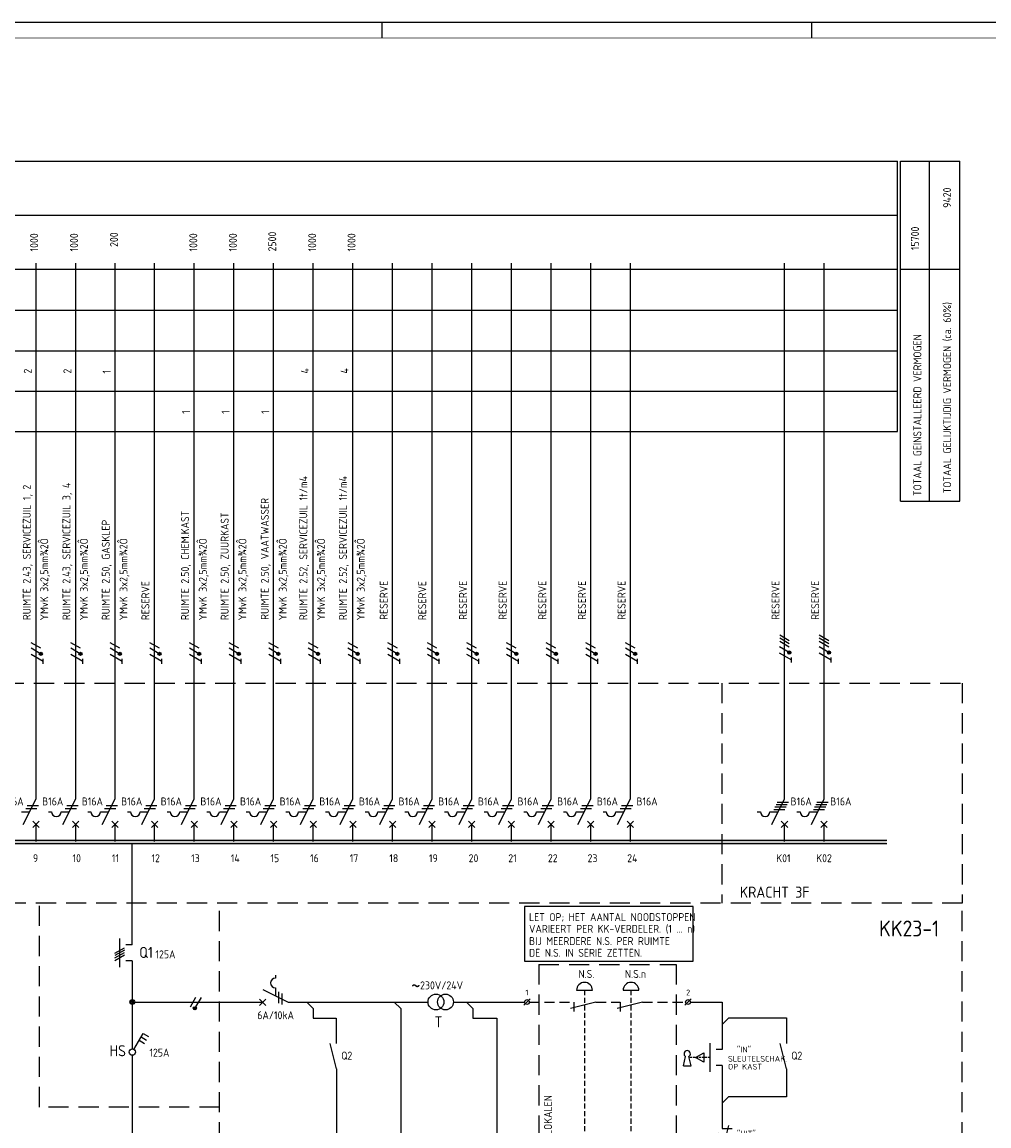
# Model space of a CAD drawing. Header units: millimetres. Extents: x 0 to 841, y 0 to 594.
# Tile 4 of 6: x 227 to 532, y 246 to 594. Entities that reach past the tile are written whole.
import ezdxf
from ezdxf.enums import TextEntityAlignment as Align

# ---------------------------------------------------------------- set-up
doc = ezdxf.new("R2010")
doc.units = ezdxf.units.MM
doc.linetypes.add('HIDDEN', pattern=[9.525, 6.35, -3.175])
for name, color, linetype in [('1', 7, 'CONTINUOUS'), ('40', 1, 'CONTINUOUS'), ('41', 2, 'CONTINUOUS'), ('52', 1, 'HIDDEN'), ('70', 1, 'CONTINUOUS'), ('71', 2, 'CONTINUOUS'), ('73', 4, 'CONTINUOUS'), ('EL$2B---_KADER', 4, 'CONTINUOUS'), ('LIJN018', 210, 'CONTINUOUS'), ('LIJN025', 10, 'CONTINUOUS'), ('LIJN035', 50, 'CONTINUOUS'), ('LIJN050', 90, 'CONTINUOUS'), ('TEKST25', 10, 'CONTINUOUS'), ('TEKST35', 50, 'CONTINUOUS'), ('TEKST50', 90, 'CONTINUOUS'), ('TEKST70', 130, 'CONTINUOUS')]:
    doc.layers.add(name, color=color, linetype=linetype)
doc.styles.add('5_0', font='iso.shx')
doc.styles.add('ISO', font='ISO.SHX')
doc.styles.add('NEN', font='iso.shx')
doc.styles.add('ROMAND', font='romand')

# ---------------------------------------------------------------- blocks, each defined once
blk = doc.blocks.new('A1')
at = {"layer": 'LIJN025'}
for p, q in [((340.5, 589), (340.5, 594)), ((476, 589), (476, 594))]:
    blk.add_line(p, q, dxfattribs=at)
blk.add_lwpolyline([(0, 0), (0, 594), (841, 594), (841, 0)], close=True, dxfattribs=at)
at = {"layer": 'LIJN050', "const_width": 0.2}
blk.add_lwpolyline([(836, 5), (836, 589), (25, 589), (25, 5)], close=True, dxfattribs=at)
at = {"layer": 'TEKST25', "style": 'ROMAND', "width": 2.899115}
blk.add_attdef('STATUS', text='', height=2.5, dxfattribs=at).set_placement((795, 71.5), (834, 71.5), align=Align.FIT)
at = {"layer": 'TEKST25', "style": 'ISO'}
for tag, p in [('E', (796.25, 66)), ('NAAM-E', (807.75, 66)), ('DATUM-E', (826, 66)), ('D', (796.25, 61)), ('NAAM-D', (807.75, 61)), ('DATUM-D', (826, 61)), ('C', (796.25, 56)), ('NAAM-C', (807.75, 56)), ('DATUM-C', (826, 56)), ('B', (796.25, 51)), ('NAAM-B', (807.75, 51)), ('DATUM-B', (826, 51)), ('A', (796.25, 46)), ('NAAM-A', (807.75, 46)), ('DATUM-A', (826, 46))]:
    blk.add_attdef(tag, text='', height=2.5, dxfattribs=at).set_placement(p, align=Align.CENTER)
for tag, p in [('DATUM', (673.75, 36.25)), ('SCHAAL', (709, 36.25)), ('GETEKEND', (739.25, 36.25)), ('GECONTOL.', (774, 36.25)), ('FORMAAT', (804.25, 28.25))]:
    blk.add_attdef(tag, p, '', height=2.5, dxfattribs=at)
at = {"layer": 'TEKST35', "style": 'ISO'}
for tag, p in [('PROJECT', (675.5, 72.5)), ('PLAATS', (675.5, 63.5)), ('INSTALLATIE-REGEL1', (675.5, 52.5)), ('INSTALLATIE-REGEL2', (675.5, 43.5))]:
    blk.add_attdef(tag, p, '', height=4, dxfattribs=at)
blk.add_attdef('PROJ.NR.', text='', height=4, dxfattribs=at).set_placement((822, 23), align=Align.CENTER)
at = {"layer": 'TEKST50', "style": 'ISO'}
blk.add_attdef('FILE-NAAM', text='', height=5, dxfattribs=at).set_placement((814.5, 7.5), align=Align.CENTER)
blk = doc.blocks.new('TTOTVERM')
at = {"layer": '40', "style": 'NEN'}
for s, p in [('TOTAAL GELIJKTIJDIG VERMOGEN (ca. 60%)', (15.91, -76.18)), ('TOTAAL GEINSTALLEERD VERMOGEN', (6.52, -81.68))]:
    blk.add_text(s, height=2.5, rotation=90, dxfattribs=at).set_placement(p, align=Align.CENTER)
blk = doc.blocks.new('RWS076')
at = {"layer": '71'}
blk.add_line((2, 0), (0, 2), dxfattribs=at)
blk = doc.blocks.new('RWS023', base_point=(227, 181))
at = {"layer": '40', "style": 'NEN'}
blk.add_text('~', height=5, dxfattribs=at).set_placement((223.5, 179.5))
blk = doc.blocks.new('RWS075')
at = {"layer": '71'}
blk.add_line((2, 0), (0, -2), dxfattribs=at)
blk = doc.blocks.new('STUURSTRROC')
at = {"layer": '1', "color": 2}
for p, q in [((-216.59, -22.7), (-216.59, -23.7)), ((-220.59, -27.28), (-212.55, -31.3)), ((-216.59, -26.7), (-216.59, -29.28))]:
    blk.add_line(p, q, dxfattribs=at)
at = {"layer": '1', "color": 1}
for p, q in [((-241.75, -29.75), (-243.5, -32.78)), ((-240, -29.75), (-241.73, -32.74))]:
    blk.add_line(p, q, dxfattribs=at)
blk.add_circle((-241.97, -33.18), 0.5, dxfattribs=at)
at = {"layer": '1', "color": 2}
blk.add_arc((-216.59, -25.2), 1.5, 90, 270, dxfattribs=at)
at = {"layer": '52', "ltscale": 0.1}
blk.add_line((-79.6, -48.71), (-85.97, -48.71), dxfattribs=at)
at = {"layer": '52', "linetype": 'HIDDEN', "ltscale": 0.1}
blk.add_line((-74.57, -74.11), (-80.45, -74.11), dxfattribs=at)
at = {"layer": '70'}
for p, q in [((-215.59, -28.03), (-215.59, -31.53)), ((-214.59, -28.53), (-214.59, -32.03)), ((-138.26, -32.21), (-136.26, -30.21)), ((-87.48, -32.21), (-85.48, -30.21)), ((-36.2, -91.16), (-34.2, -89.16)), ((-36.18, -113.36), (-34.18, -111.36)), ((-138.26, -117.01), (-136.26, -115.01)), ((-87.48, -117.01), (-85.48, -115.01))]:
    blk.add_line(p, q, dxfattribs=at)
at = {"layer": '70', "const_width": 0.5}
blk.add_lwpolyline([(-242.22, -33.18, 1), (-241.72, -33.18, 1)], format="xyb", close=True, dxfattribs=at)
at = {"layer": '71'}
for p, q in [((-121.61, -27.51), (-116.61, -27.51)), ((-106.96, -27.51), (-101.96, -27.51)), ((-221.59, -32.3), (-219.59, -30.3)), ((-221.59, -30.3), (-219.59, -32.3)), ((-204.71, -33.27), (-206.68, -31.3)), ((-177.08, -33.3), (-179.08, -31.3)), ((-154.34, -33.25), (-156.34, -31.25)), ((-115.51, -31.21), (-123.51, -33.21)), ((-122.51, -31.21), (-122.51, -34.21)), ((-100.86, -31.21), (-108.86, -33.21)), ((-107.86, -31.21), (-107.86, -34.21)), ((-75.67, -31.21), (-75.67, -46.21)), ((-177.08, -33.3), (-177.08, -116.01)), ((-197.38, -36.25), (-197.38, -44.31)), ((-146.76, -36.25), (-146.76, -116.01)), ((-73.57, -36.21), (-55.37, -36.21)), ((-55.37, -36.21), (-55.37, -44.31)), ((-197.28, -52.31), (-199.28, -44.31)), ((-79.57, -44.21), (-79.57, -53.21)), ((-55.37, -52.31), (-57.37, -44.31)), ((-87.93, -51.35), (-87.24, -48.42)), ((-85.53, -51.35), (-86.22, -48.42)), ((-84.07, -48.71), (-81.47, -47.21)), ((-81.47, -50.21), (-84.07, -48.71)), ((-81.47, -47.21), (-81.47, -50.21)), ((-75.67, -46.21), (-77.57, -46.21)), ((-87.93, -51.35), (-85.53, -51.35)), ((-75.67, -51.21), (-77.57, -51.21)), ((-75.67, -51.21), (-75.67, -71.12)), ((-197.28, -52.31), (-197.28, -98.64)), ((-55.37, -52.31), (-55.37, -61.11)), ((-73.67, -61.11), (-75.67, -63.11)), ((-55.37, -61.11), (-73.67, -61.11)), ((-80.45, -72.61), (-80.45, -75.61)), ((-79.3, -74.11), (-76.7, -72.61)), ((-76.7, -72.61), (-76.7, -75.61)), ((-75.67, -71.11), (-72.57, -71.11)), ((-75.57, -78.11), (-73.57, -70.11)), ((-76.7, -75.61), (-79.3, -74.11)), ((-75.57, -78.11), (-75.57, -98.64)), ((-73.57, -86.37), (-55.37, -86.37)), ((-55.37, -86.37), (-55.37, -98.67)), ((-53.37, -86.37), (-35.17, -86.37)), ((-35.2, -86.37), (-35.2, -89.41)), ((-35.2, -90.91), (-35.2, -91.07)), ((-192.28, -98.64), (-202.28, -98.64)), ((-202.28, -98.64), (-202.28, -103.64)), ((-192.28, -103.64), (-192.28, -98.64)), ((-80.57, -98.64), (-80.57, -103.64)), ((-70.57, -98.64), (-80.57, -98.64)), ((-70.57, -103.64), (-70.57, -98.64)), ((-55.37, -101.17), (-57.14, -99.4)), ((-55.37, -101.17), (-53.61, -99.4)), ((-35.17, -101.17), (-36.94, -99.4)), ((-35.17, -101.17), (-33.41, -99.4)), ((-202.28, -103.64), (-192.28, -103.64)), ((-197.28, -103.64), (-197.28, -116.01)), ((-80.57, -103.64), (-70.57, -103.64)), ((-75.57, -103.64), (-75.57, -116.01)), ((-55.37, -101.17), (-57.14, -102.94)), ((-55.37, -101.17), (-53.61, -102.94)), ((-55.37, -103.67), (-55.37, -116.01)), ((-35.17, -101.17), (-36.94, -102.94)), ((-35.17, -101.17), (-33.41, -102.94)), ((-35.17, -113.11), (-35.17, -116.01)), ((-115.51, -116.01), (-123.51, -118.01)), ((-122.51, -116.01), (-122.51, -118.91)), ((-100.86, -116.01), (-108.86, -118.01)), ((-107.86, -116.01), (-107.86, -118.91))]:
    blk.add_line(p, q, dxfattribs=at)
for centre, radius in [((-165.95, -31.2), 2.5), ((-162.95, -31.2), 2.5), ((-137.26, -31.21), 0.75), ((-86.48, -31.21), 0.75), ((-35.2, -90.16), 0.75), ((-55.37, -101.17), 2.5), ((-35.17, -101.17), 2.5), ((-35.18, -112.36), 0.75), ((-137.26, -116.01), 0.75), ((-86.48, -116.01), 0.75)]:
    blk.add_circle(centre, radius, dxfattribs=at)
for centre, radius, start, end in [((-119.11, -27.51), 2.5, 0, 180), ((-104.46, -27.51), 2.5, 0, 180), ((-86.73, -47.55), 1, 300.6656, 239.3344)]:
    blk.add_arc(centre, radius, start, end, dxfattribs=at)
at = {"layer": 'LIJN025', "linetype": 'HIDDEN'}
for p, q in [((-234.21, -132.65), (-234.21, 0)), ((0, -132.65), (0, 0)), ((-133.51, -19.35), (-133.51, -123.43)), ((-133.51, -19.35), (-90.21, -19.35)), ((-90.21, -19.35), (-90.21, -123.43)), ((-38.7, -92.53), (-9.92, -92.53)), ((-38.7, -92.53), (-38.7, -110.23)), ((-9.92, -92.53), (-9.92, -110.23)), ((-38.7, -110.23), (-9.92, -110.23)), ((-133.51, -123.43), (-90.21, -123.43)), ((0, -132.65), (-234.21, -132.65))]:
    blk.add_line(p, q, dxfattribs=at)
at = {"layer": 'LIJN025', "linetype": 'HIDDEN', "ltscale": 0.25}
for p, q in [((-119.11, -27.51), (-119.11, -116.91)), ((-104.46, -27.51), (-104.46, -116.91))]:
    blk.add_line(p, q, dxfattribs=at)
at = {"layer": 'LIJN035'}
for p, q in [((-84.8, -1.07), (-138, -1.07)), ((-138, -1.07), (-138, -18.29)), ((-84.8, -18.29), (-84.8, -1.07)), ((-138, -18.29), (-84.8, -18.29)), ((-261, -31.25), (-220.54, -31.25)), ((-212.55, -31.3), (-168.45, -31.3)), ((-160.45, -31.25), (-138.01, -31.25)), ((-85.73, -31.21), (-75.67, -31.21)), ((-204.71, -33.27), (-204.71, -36.25)), ((-154.34, -33.25), (-154.34, -36.25)), ((-204.71, -36.25), (-197.37, -36.25)), ((-154.34, -36.25), (-146.76, -36.25)), ((-197.28, -116.01), (-177.08, -116.01)), ((-146.76, -116.01), (-138.01, -116.01)), ((-85.73, -116.01), (-75.57, -116.01)), ((-73.57, -116.01), (-55.37, -116.01)), ((-53.37, -116.01), (-35.17, -116.01))]:
    blk.add_line(p, q, dxfattribs=at)
at = {"layer": 'LIJN035', "linetype": 'HIDDEN', "ltscale": 0.5}
for p, q in [((-136.51, -31.21), (-122.51, -31.21)), ((-115.51, -31.21), (-107.86, -31.21)), ((-100.86, -31.21), (-87.23, -31.21)), ((-35.2, -98.67), (-35.2, -90.91)), ((-35.18, -111.61), (-35.18, -103.67)), ((-136.51, -116.01), (-122.51, -116.01)), ((-115.51, -116.01), (-107.86, -116.01)), ((-100.86, -116.01), (-87.23, -116.01))]:
    blk.add_line(p, q, dxfattribs=at)
at = {"layer": '40'}
blk.add_blockref('RWS023', (-170.35, -27.2), dxfattribs=at)
at = {"layer": '70'}
blk.add_blockref('RWS076', (-75.57, -116.01), dxfattribs=at)
at = {"layer": 'TEKST70', "xscale": -1, "rotation": 180}
blk.add_blockref('RWS076', (-75.57, -36.21), dxfattribs=at)
at = {"layer": 'TEKST70'}
for name, p in [('RWS075', (-75.57, -86.37)), ('RWS075', (-55.37, -86.37)), ('RWS076', (-55.37, -116.01)), ('RWS076', (-55.37, -116.01))]:
    blk.add_blockref(name, p, dxfattribs=at)
at = {"layer": '40', "style": 'NEN'}
for s, height, p in [('LET OP; HET AANTAL NOODSTOPPEN', 2.5, (-136.6, -5.67)), ('VARIEERT PER KK-VERDELER. (1 ... n)', 2.5, (-136.6, -9.37)), ('BIJ MEERDERE N.S. PER RUIMTE', 2.5, (-136.6, -13.23)), ('DE N.S. IN SERIE ZETTEN.', 2.5, (-136.6, -16.93)), ('N.S.', 2.5, (-121.01, -23.61)), ('N.S.n', 2.5, (-106.36, -23.61)), ('230V/24V', 2.5, (-170.95, -27.2)), ('1', 1.8, (-137.76, -29.11)), ('2', 1.8, (-87.08, -29.11)), ('6A/10kA', 2.5, (-222.29, -36.63)), ('"IN"', 1.8, (-71.07, -47.11)), ('Q2', 2.5, (-195.83, -49.36)), ('SLEUTELSCHAK.', 1.8, (-73.87, -50.01)), ('Q2', 2.5, (-53.93, -49.36)), ('OP KAST', 1.8, (-73.87, -52.51)), ('"UIT"', 1.8, (-71.07, -73.61)), ('DRUKKER ', 1.8, (-71.07, -76.51)), ('OP KAST', 1.8, (-71.07, -79.51)), ('5', 1.8, (-33.01, -91.34)), ('SIGNALERING', 1.8, (-51.87, -99.07)), ('SIGNALERING', 1.8, (-29.32, -99.07)), ('OP KAST', 1.8, (-51.87, -101.97)), ('BIJ DEUR (LOKAAL)', 1.8, (-29.32, -101.97)), ('"IN BEDRIJF"', 1.8, (-51.87, -104.87)), ('"IN BEDRIJF"', 1.8, (-29.32, -104.87)), ('Gn.', 1.8, (-51.87, -107.77)), ('Gn.', 1.8, (-29.32, -107.77)), ('3', 1.8, (-137.76, -113.83)), ('4', 1.8, (-87.08, -113.83)), ('6', 1.8, (-33.01, -113.49))]:
    blk.add_text(s, height=height, dxfattribs=at).set_placement(p)
at = {"layer": '41', "style": 'NEN'}
blk.add_text('T', height=3.5, dxfattribs=at).set_placement((-163.95, -39.2), align=Align.RIGHT)
for s, p in [('Q1', (-190.33, -103.19)), ('Q2', (-68.63, -103.19))]:
    blk.add_text(s, height=3.5, dxfattribs=at).set_placement(p)
at = {"layer": 'TEKST25', "style": 'ISO'}
blk.add_text('N.S. IN LOKALEN', height=2.5, rotation=90, dxfattribs=at).set_placement((-129.37, -83.7))

msp = doc.modelspace()

# ---------------------------------------------------------------- linework, layer by layer
at = {"layer": '1', "color": 1}
for p, q in [((468.86, 398.87), (465.83, 400.62)), ((481.36, 398.87), (478.33, 400.62)), ((232.87, 396.47), (229.83, 398.22)), ((245.37, 396.47), (242.33, 398.22)), ((257.77, 396.47), (254.73, 398.22)), ((270.27, 396.47), (267.23, 398.22)), ((282.77, 396.47), (279.73, 398.22)), ((295.27, 396.47), (292.23, 398.22)), ((307.77, 396.47), (304.73, 398.22)), ((320.27, 396.47), (317.23, 398.22)), ((332.77, 396.47), (329.73, 398.22)), ((345.27, 396.47), (342.23, 398.22)), ((357.77, 396.47), (354.73, 398.22)), ((370.27, 396.47), (367.23, 398.22)), ((382.77, 396.47), (379.73, 398.22)), ((395.27, 396.47), (392.23, 398.22)), ((407.77, 396.47), (404.73, 398.22)), ((420.27, 396.47), (417.23, 398.22)), ((468.86, 397.87), (465.83, 399.62)), ((468.86, 396.87), (465.83, 398.62)), ((481.36, 397.87), (478.33, 399.62)), ((481.36, 396.87), (478.33, 398.62)), ((232.79, 394.75), (229.8, 396.48)), ((233.62, 392.31), (229.83, 394.5)), ((245.29, 394.75), (242.3, 396.48)), ((246.12, 392.31), (242.33, 394.5)), ((257.69, 394.75), (254.7, 396.48)), ((258.52, 392.31), (254.73, 394.5)), ((270.19, 394.75), (267.2, 396.48)), ((271.02, 392.31), (267.23, 394.5)), ((282.69, 394.75), (279.7, 396.48)), ((283.52, 392.31), (279.73, 394.5)), ((295.19, 394.75), (292.2, 396.48)), ((296.02, 392.31), (292.23, 394.5)), ((307.69, 394.75), (304.7, 396.48)), ((308.52, 392.31), (304.73, 394.5)), ((320.19, 394.75), (317.2, 396.48)), ((321.02, 392.31), (317.23, 394.5)), ((332.69, 394.75), (329.7, 396.48)), ((333.52, 392.31), (329.73, 394.5)), ((345.19, 394.75), (342.2, 396.48)), ((346.02, 392.31), (342.23, 394.5)), ((357.69, 394.75), (354.7, 396.48)), ((358.52, 392.31), (354.73, 394.5)), ((370.19, 394.75), (367.2, 396.48)), ((371.02, 392.31), (367.23, 394.5)), ((382.69, 394.75), (379.7, 396.48)), ((383.52, 392.31), (379.73, 394.5)), ((395.19, 394.75), (392.2, 396.48)), ((396.02, 392.31), (392.23, 394.5)), ((407.69, 394.75), (404.7, 396.48)), ((408.52, 392.31), (404.73, 394.5)), ((420.19, 394.75), (417.2, 396.48)), ((421.02, 392.31), (417.23, 394.5)), ((468.78, 395.15), (465.8, 396.88)), ((469.61, 392.71), (465.82, 394.9)), ((481.28, 395.15), (478.3, 396.88)), ((482.11, 392.71), (478.32, 394.9))]:
    msp.add_line(p, q, dxfattribs=at)
at = {"layer": '1', "color": 2}
for p, q in [((227.33, 340.91), (231.35, 348.95)), ((239.83, 340.91), (243.85, 348.95)), ((252.23, 340.91), (256.25, 348.95)), ((264.73, 340.91), (268.75, 348.95)), ((277.23, 340.91), (281.25, 348.95)), ((289.73, 340.91), (293.75, 348.95)), ((302.23, 340.91), (306.25, 348.95)), ((314.73, 340.91), (318.75, 348.95)), ((327.23, 340.91), (331.25, 348.95)), ((339.73, 340.91), (343.75, 348.95)), ((352.23, 340.91), (356.25, 348.95)), ((364.73, 340.91), (368.75, 348.95)), ((377.23, 340.91), (381.25, 348.95)), ((389.73, 340.91), (393.75, 348.95)), ((402.23, 340.91), (406.25, 348.95)), ((414.73, 340.91), (418.75, 348.95)), ((463.33, 340.91), (467.35, 348.95)), ((475.83, 340.91), (479.85, 348.95)), ((226.75, 344.91), (229.33, 344.91)), ((235.25, 344.91), (236.25, 344.91)), ((239.25, 344.91), (241.83, 344.91)), ((247.65, 344.91), (248.65, 344.91)), ((251.65, 344.91), (254.23, 344.91)), ((260.15, 344.91), (261.15, 344.91)), ((264.15, 344.91), (266.73, 344.91)), ((272.65, 344.91), (273.65, 344.91)), ((276.65, 344.91), (279.23, 344.91)), ((285.15, 344.91), (286.15, 344.91)), ((289.15, 344.91), (291.73, 344.91)), ((297.65, 344.91), (298.65, 344.91)), ((301.65, 344.91), (304.23, 344.91)), ((310.15, 344.91), (311.15, 344.91)), ((314.15, 344.91), (316.73, 344.91)), ((322.65, 344.91), (323.65, 344.91)), ((326.65, 344.91), (329.23, 344.91)), ((335.15, 344.91), (336.15, 344.91)), ((339.15, 344.91), (341.73, 344.91)), ((347.65, 344.91), (348.65, 344.91)), ((351.65, 344.91), (354.23, 344.91)), ((360.15, 344.91), (361.15, 344.91)), ((364.15, 344.91), (366.73, 344.91)), ((372.65, 344.91), (373.65, 344.91)), ((376.65, 344.91), (379.23, 344.91)), ((385.15, 344.91), (386.15, 344.91)), ((389.15, 344.91), (391.73, 344.91)), ((397.65, 344.91), (398.65, 344.91)), ((401.65, 344.91), (404.23, 344.91)), ((410.15, 344.91), (411.15, 344.91)), ((414.15, 344.91), (416.73, 344.91)), ((458.75, 344.91), (459.75, 344.91)), ((462.75, 344.91), (465.33, 344.91)), ((471.25, 344.91), (472.25, 344.91)), ((475.25, 344.91), (477.83, 344.91))]:
    msp.add_line(p, q, dxfattribs=at)
at = {"layer": '1', "color": 1}
for centre in [(232.87, 394.72), (245.37, 394.72), (257.77, 394.72), (270.27, 394.72), (282.77, 394.72), (295.27, 394.72), (307.77, 394.72), (320.27, 394.72), (332.77, 394.72), (345.27, 394.72), (357.77, 394.72), (370.27, 394.72), (382.77, 394.72), (395.27, 394.72), (407.77, 394.72), (420.27, 394.72), (468.86, 395.12), (481.36, 395.12)]:
    msp.add_circle(centre, 0.5, dxfattribs=at)
at = {"layer": '1', "color": 2}
for centre in [(237.75, 344.91), (250.15, 344.91), (262.65, 344.91), (275.15, 344.91), (287.65, 344.91), (300.15, 344.91), (312.65, 344.91), (325.15, 344.91), (337.65, 344.91), (350.15, 344.91), (362.65, 344.91), (375.15, 344.91), (387.65, 344.91), (400.15, 344.91), (412.65, 344.91), (461.25, 344.91), (473.75, 344.91)]:
    msp.add_arc(centre, 1.5, 180, 0, dxfattribs=at)
at = {"layer": '70'}
for p, q in [((469.6, 392), (469.6, 393.55)), ((482.1, 392), (482.1, 393.55)), ((233.61, 391.6), (233.61, 393.15)), ((246.11, 391.6), (246.11, 393.15)), ((258.51, 391.6), (258.51, 393.15)), ((271.01, 391.6), (271.01, 393.15)), ((283.51, 391.6), (283.51, 393.15)), ((296.01, 391.6), (296.01, 393.15)), ((308.51, 391.6), (308.51, 393.15)), ((321.01, 391.6), (321.01, 393.15)), ((333.51, 391.6), (333.51, 393.15)), ((346.01, 391.6), (346.01, 393.15)), ((358.51, 391.6), (358.51, 393.15)), ((371.01, 391.6), (371.01, 393.15)), ((383.51, 391.6), (383.51, 393.15)), ((396.01, 391.6), (396.01, 393.15)), ((408.51, 391.6), (408.51, 393.15)), ((421.01, 391.6), (421.01, 393.15)), ((228.08, 345.91), (231.58, 345.91)), ((228.58, 346.91), (232.08, 346.91)), ((240.58, 345.91), (244.08, 345.91)), ((241.08, 346.91), (244.58, 346.91)), ((252.98, 345.91), (256.48, 345.91)), ((253.48, 346.91), (256.98, 346.91)), ((265.48, 345.91), (268.98, 345.91)), ((265.98, 346.91), (269.48, 346.91)), ((277.98, 345.91), (281.48, 345.91)), ((278.48, 346.91), (281.98, 346.91)), ((290.48, 345.91), (293.98, 345.91)), ((290.98, 346.91), (294.48, 346.91)), ((302.98, 345.91), (306.48, 345.91)), ((303.48, 346.91), (306.98, 346.91)), ((315.48, 345.91), (318.98, 345.91)), ((315.98, 346.91), (319.48, 346.91)), ((327.98, 345.91), (331.48, 345.91)), ((328.48, 346.91), (331.98, 346.91)), ((340.48, 345.91), (343.98, 345.91)), ((340.98, 346.91), (344.48, 346.91)), ((352.98, 345.91), (356.48, 345.91)), ((353.48, 346.91), (356.98, 346.91)), ((365.48, 345.91), (368.98, 345.91)), ((365.98, 346.91), (369.48, 346.91)), ((377.98, 345.91), (381.48, 345.91)), ((378.48, 346.91), (381.98, 346.91)), ((390.48, 345.91), (393.98, 345.91)), ((390.98, 346.91), (394.48, 346.91)), ((402.98, 345.91), (406.48, 345.91)), ((403.48, 346.91), (406.98, 346.91)), ((415.48, 345.91), (418.98, 345.91)), ((415.98, 346.91), (419.48, 346.91)), ((463.95, 345.66), (467.45, 345.66)), ((464.33, 346.41), (467.83, 346.41)), ((464.7, 347.16), (468.2, 347.16)), ((465.08, 347.91), (468.58, 347.91)), ((476.45, 345.66), (479.95, 345.66)), ((476.83, 346.41), (480.33, 346.41)), ((477.2, 347.16), (480.7, 347.16)), ((477.58, 347.91), (481.08, 347.91)), ((256.18, 300.28), (259.22, 302.03)), ((259.22, 301.28), (256.18, 299.53)), ((256.18, 298.78), (259.22, 300.53)), ((256.18, 298.03), (259.22, 299.78))]:
    msp.add_line(p, q, dxfattribs=at)
at = {"layer": '70', "const_width": 0.5}
for points in [[(232.87, 394.97, 1), (232.87, 394.47, 1)], [(245.37, 394.97, 1), (245.37, 394.47, 1)], [(257.77, 394.97, 1), (257.77, 394.47, 1)], [(270.27, 394.97, 1), (270.27, 394.47, 1)], [(282.77, 394.97, 1), (282.77, 394.47, 1)], [(295.27, 394.97, 1), (295.27, 394.47, 1)], [(307.77, 394.97, 1), (307.77, 394.47, 1)], [(320.27, 394.97, 1), (320.27, 394.47, 1)], [(332.77, 394.97, 1), (332.77, 394.47, 1)], [(345.27, 394.97, 1), (345.27, 394.47, 1)], [(357.77, 394.97, 1), (357.77, 394.47, 1)], [(370.27, 394.97, 1), (370.27, 394.47, 1)], [(382.77, 394.97, 1), (382.77, 394.47, 1)], [(395.27, 394.97, 1), (395.27, 394.47, 1)], [(407.77, 394.97, 1), (407.77, 394.47, 1)], [(420.27, 394.97, 1), (420.27, 394.47, 1)], [(468.86, 395.37, 1), (468.86, 394.87, 1)], [(481.36, 395.37, 1), (481.36, 394.87, 1)]]:
    msp.add_lwpolyline(points, format="xyb", close=True, dxfattribs=at)
at = {"layer": '71'}
for p, q in [((230.35, 339.91), (232.35, 341.91)), ((232.35, 339.91), (230.35, 341.91)), ((242.85, 339.91), (244.85, 341.91)), ((244.85, 339.91), (242.85, 341.91)), ((257.25, 339.91), (255.25, 341.91)), ((255.25, 339.91), (257.25, 341.91)), ((269.75, 339.91), (267.75, 341.91)), ((267.75, 339.91), (269.75, 341.91)), ((282.25, 339.91), (280.25, 341.91)), ((280.25, 339.91), (282.25, 341.91)), ((294.75, 339.91), (292.75, 341.91)), ((292.75, 339.91), (294.75, 341.91)), ((307.25, 339.91), (305.25, 341.91)), ((305.25, 339.91), (307.25, 341.91)), ((319.75, 339.91), (317.75, 341.91)), ((317.75, 339.91), (319.75, 341.91)), ((332.25, 339.91), (330.25, 341.91)), ((330.25, 339.91), (332.25, 341.91)), ((344.75, 339.91), (342.75, 341.91)), ((342.75, 339.91), (344.75, 341.91)), ((355.25, 339.91), (357.25, 341.91)), ((357.25, 339.91), (355.25, 341.91)), ((367.75, 339.91), (369.75, 341.91)), ((369.75, 339.91), (367.75, 341.91)), ((380.25, 339.91), (382.25, 341.91)), ((382.25, 339.91), (380.25, 341.91)), ((394.75, 339.91), (392.75, 341.91)), ((392.75, 339.91), (394.75, 341.91)), ((407.25, 339.91), (405.25, 341.91)), ((405.25, 339.91), (407.25, 341.91)), ((417.75, 339.91), (419.75, 341.91)), ((419.75, 339.91), (417.75, 341.91)), ((468.35, 339.91), (466.35, 341.91)), ((466.35, 339.91), (468.35, 341.91)), ((478.85, 339.91), (480.85, 341.91)), ((480.85, 339.91), (478.85, 341.91)), ((257.7, 304.9), (257.7, 295.9)), ((261.7, 302.9), (259.7, 302.9)), ((261.7, 297.9), (259.7, 297.9)), ((262.21, 269.96), (265.11, 274.98)), ((263.86, 272.82), (265.59, 271.82)), ((264.48, 273.9), (266.21, 272.9)), ((265.11, 274.98), (266.84, 273.98))]:
    msp.add_line(p, q, dxfattribs=at)
for centre, radius in [((261.7, 284.9), 0.75), ((261.7, 284.9), 0.5), ((261.7, 284.9), 0.25), ((261.7, 269.1), 1)]:
    msp.add_circle(centre, radius, dxfattribs=at)
at = {"layer": '73'}
for p, q in [((109.62, 335.93), (499.58, 335.93)), ((109.62, 334.93), (499.58, 334.93))]:
    msp.add_line(p, q, dxfattribs=at)
msp.add_solid([(499.58, 334.93), (499.58, 335.93), (109.62, 334.93), (109.62, 335.93)], dxfattribs=at)
at = {"layer": 'LIJN018', "color": 9, "linetype": 'Continuous'}
for p, q in [((98.01, 550.08), (503.02, 550.08)), ((98.01, 533.08), (503.02, 533.08)), ((98.01, 516.11), (503.02, 516.11)), ((98.01, 503.11), (503.02, 503.11)), ((98.01, 490.33), (503.02, 490.33)), ((98.01, 477.53), (503.02, 477.53)), ((98.01, 464.83), (503.02, 464.83))]:
    msp.add_line(p, q, dxfattribs=at)
at = {"layer": 'LIJN018', "color": 9}
msp.add_line((503.02, 464.83), (503.02, 550.08), dxfattribs=at)
at = {"layer": 'LIJN025', "linetype": 'Continuous'}
for p, q in [((503.89, 442.89), (503.89, 550.11)), ((503.89, 550.11), (522.68, 550.11)), ((513.06, 443.06), (513.06, 549.95)), ((522.68, 442.89), (522.68, 550.11)), ((503.89, 516.11), (522.68, 516.11)), ((503.89, 442.89), (522.68, 442.89))]:
    msp.add_line(p, q, dxfattribs=at)
at = {"layer": 'LIJN025', "linetype": 'HIDDEN'}
for p, q in [((97.35, 385.5), (523.4, 385.5)), ((447.6, 385.5), (447.6, 316.1)), ((523.4, 385.5), (523.4, 316.1)), ((523.4, 316.1), (97.35, 316.1)), ((232.45, 251.75), (232.45, 316.1)), ((289.2, 251.75), (232.45, 251.75))]:
    msp.add_line(p, q, dxfattribs=at)
at = {"layer": 'LIJN035'}
for p, q in [((231.35, 348.95), (231.35, 518)), ((243.85, 348.95), (243.85, 518)), ((256.25, 348.95), (256.25, 518)), ((268.75, 348.95), (268.75, 518)), ((281.25, 348.95), (281.25, 518)), ((293.75, 348.95), (293.75, 518)), ((306.25, 348.95), (306.25, 518)), ((318.75, 348.95), (318.75, 518)), ((331.25, 348.95), (331.25, 517.95)), ((343.75, 348.95), (343.75, 517.95)), ((356.25, 348.95), (356.25, 517.95)), ((368.75, 348.95), (368.75, 517.95)), ((381.25, 348.95), (381.25, 517.95)), ((393.75, 348.95), (393.75, 517.95)), ((406.25, 348.95), (406.25, 517.95)), ((418.75, 348.95), (418.75, 517.95)), ((467.35, 348.95), (467.35, 517.95)), ((479.85, 348.95), (479.85, 517.95)), ((231.35, 335.5), (231.35, 341)), ((243.85, 335.5), (243.85, 341)), ((256.25, 335.5), (256.25, 341)), ((268.75, 335.5), (268.75, 341)), ((281.25, 335.5), (281.25, 341)), ((293.75, 335.5), (293.75, 341)), ((306.25, 335.5), (306.25, 341)), ((318.75, 335.5), (318.75, 341)), ((331.25, 335.5), (331.25, 341)), ((343.75, 335.5), (343.75, 341)), ((356.25, 335.5), (356.25, 341)), ((368.75, 335.5), (368.75, 341)), ((381.25, 335.5), (381.25, 341)), ((393.75, 335.5), (393.75, 341)), ((406.25, 335.5), (406.25, 341)), ((418.75, 335.5), (418.75, 341)), ((467.35, 335.5), (467.35, 341)), ((479.85, 335.5), (479.85, 341))]:
    msp.add_line(p, q, dxfattribs=at)
at = {"layer": 'LIJN035', "color": 90}
for p, q in [((261.7, 302.9), (261.7, 335)), ((261.7, 297.9), (261.7, 270)), ((261.7, 268.1), (261.7, 126.7))]:
    msp.add_line(p, q, dxfattribs=at)

# ---------------------------------------------------------------- block references
at = {"layer": 'EL$2B---_KADER'}
msp.add_blockref('A1', (0, 0), dxfattribs=at)
at = {"layer": 'LIJN025'}
for name, p in [('TTOTVERM', (503.98, 551.7)), ('STUURSTRROC', (523.4, 316.1))]:
    msp.add_blockref(name, p, dxfattribs=at)

# ---------------------------------------------------------------- texts
at = {"layer": '40', "style": 'NEN'}
for s, p in [('9420', (519.87, 538.6)), ('15700', (509.75, 525.78))]:
    msp.add_text(s, height=2.5, rotation=90, dxfattribs=at).set_placement(p, align=Align.CENTER)
for s, p in [('1000', (231.98, 521.64)), ('1000', (244.58, 521.64)), (' 200', (257.18, 521.64)), ('1000', (282.18, 521.64)), ('1000', (294.68, 521.64)), ('2500', (307.08, 521.64)), ('1000', (319.68, 521.64)), ('1000', (332.08, 521.64)), ('2', (229.98, 483.14)), ('2', (242.48, 483.14)), ('1', (254.88, 483.14)), ('4', (317.38, 483.14)), ('4', (329.88, 483.14)), ('1', (279.88, 470.44)), ('1', (292.38, 470.44)), ('1', (304.88, 470.44)), ('RUIMTE 2.52, SERVICEZUIL 1t/m4', (316.88, 405.34)), ('RUIMTE 2.52, SERVICEZUIL 1t/m4', (329.38, 405.34)), ('RUIMTE 2.43, SERVICEZUIL 1, 2', (229.68, 405.34)), ('RUIMTE 2.43, SERVICEZUIL 3, 4', (242.18, 405.34)), ('RUIMTE 2.50, VAATWASSER', (304.73, 405.44)), ('RUIMTE 2.50, CHEM.KAST', (279.58, 405.34)), ('RUIMTE 2.50, ZUURKAST', (292.08, 405.34)), ('RUIMTE 2.50, GASKLEP', (254.58, 405.34)), (' YMvK 3x2,5mm¾2Ô', (235.18, 403.84)), (' YMvK 3x2,5mm¾2Ô', (247.68, 403.84)), (' YMvK 3x2,5mm¾2Ô', (260.18, 403.84)), (' YMvK 3x2,5mm¾2Ô', (285.18, 403.84)), (' YMvK 3x2,5mm¾2Ô', (297.68, 403.84)), (' YMvK 3x2,5mm¾2Ô', (310.38, 403.84)), (' YMvK 3x2,5mm¾2Ô', (322.48, 403.84)), (' YMvK 3x2,5mm¾2Ô', (334.98, 403.84)), ('RESERVE', (267.08, 405.34)), ('RESERVE', (342.23, 405.44)), ('RESERVE', (354.38, 405.34)), ('RESERVE', (367.23, 405.44)), ('RESERVE', (379.73, 405.44)), ('RESERVE', (392.23, 405.44)), ('RESERVE', (404.73, 405.44)), ('RESERVE', (417.23, 405.44)), ('RESERVE', (465.78, 405.44)), ('RESERVE', (478.28, 405.44))]:
    msp.add_text(s, height=2.5, rotation=90, dxfattribs=at).set_placement(p)
for s, p in [('B16A', (220.76, 346.92)), ('B16A', (233.26, 346.92)), ('B16A', (245.76, 346.92)), ('B16A', (258.16, 346.92)), ('B16A', (270.66, 346.92)), ('B16A', (283.16, 346.92)), ('B16A', (295.66, 346.92)), ('B16A', (308.16, 346.92)), ('B16A', (320.66, 346.92)), ('B16A', (333.16, 346.92)), ('B16A', (345.66, 346.92)), ('B16A', (358.16, 346.92)), ('B16A', (370.66, 346.92)), ('B16A', (383.16, 346.92)), ('B16A', (395.66, 346.92)), ('B16A', (408.16, 346.92)), ('B16A', (420.66, 346.92)), ('B16A', (469.26, 346.92)), ('B16A', (481.76, 346.92)), ('125A', (268.99, 298.68)), ('125A', (267.09, 267.68))]:
    msp.add_text(s, height=2.5, dxfattribs=at).set_placement(p)
at = {"layer": 'TEKST25', "style": '5_0'}
for s, p in [('9', (230.35, 329)), ('10', (242.85, 329)), ('11', (255.25, 329)), ('12', (267.75, 329)), ('13', (280.25, 329)), ('14', (292.75, 329)), ('15', (305.25, 329)), ('16', (317.75, 329)), ('17', (330.25, 329)), ('18', (342.75, 329)), ('19', (355.25, 329)), ('20', (367.75, 329)), ('21', (380.25, 329)), ('22', (392.75, 329)), ('23', (405.25, 329)), ('24', (417.75, 329)), ('K01', (464.75, 329)), ('K02', (477.35, 329))]:
    msp.add_text(s, height=2.5, dxfattribs=at).set_placement(p)
at = {"layer": 'TEKST35', "linetype": 'HIDDEN', "style": 'ISO'}
msp.add_text('KRACHT 3F', height=3.5, dxfattribs=at).set_placement((453.27, 317.79))
at = {"layer": 'TEKST35', "style": 'NEN'}
for s, p in [('Q1', (263.89, 298.78)), ('HS', (254.49, 267.78))]:
    msp.add_text(s, height=3.5, dxfattribs=at).set_placement(p)
at = {"layer": 'TEKST50', "linetype": 'HIDDEN', "style": 'ISO'}
msp.add_text('KK23-1', height=5, dxfattribs=at).set_placement((497.17, 305.59))

doc.saveas('drawing.dxf')
